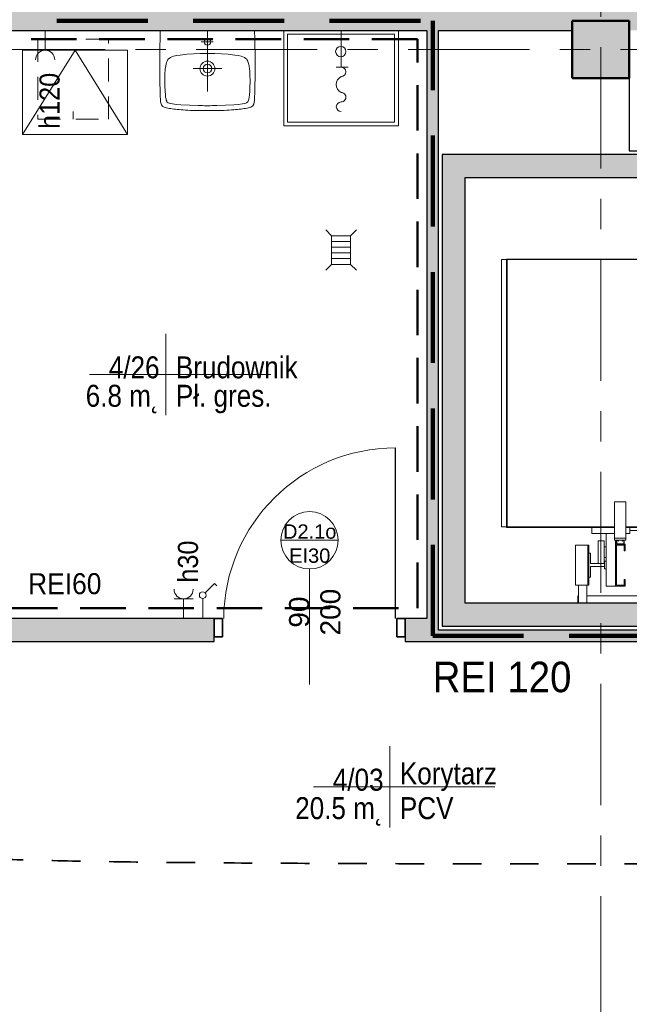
# Model space of a CAD drawing. Header units: centimetres. Extents: x 101 to 4622, y -1383 to 1498.
# Tile 22 of 68: x 2213 to 2532, y -487 to 28. Entities that reach past the tile are written whole.
import ezdxf

# ---------------------------------------------------------------- set-up
doc = ezdxf.new("R2010")
doc.units = ezdxf.units.CM
for name, pattern in [('Dash', [30, 15, -15]), ('Długa kreska', [71.4375, 47.625, -23.8125]), ('Hidden', [35.71875, 23.8125, -11.90625]), ('IMPORT-ACAD_ISO02W100', [7937.5, 6350, -1587.5]), ('IMPORT-ACAD_ISO10W100', [22.5, 15, -3.75, 0, -3.75]), ('Oś', [111.125, 63.5, -15.875, 15.875, -15.875]), ('Ponad', [19.844, 11.9065, -7.9375])]:
    doc.linetypes.add(name, pattern=pattern)
for name, color, linetype, lineweight in [('A-AREA-IDEN', 2, 'Continuous', 18), ('A-DETL', 90, 'Continuous', 9), ('A-DETL-GENF', 92, 'Continuous', 18), ('A-DETL-MEDM', 33, 'Continuous', 35), ('A-DETL-THIN', 151, 'Continuous', 9), ('A-DOOR', 31, 'Continuous', 25), ('A-DOOR-IDEN', 31, 'Continuous', 18), ('A-FLOR-OVHD', 1, 'Ponad', 18), ('A-WALL', 113, 'Continuous', 25), ('A-WALL-PATT', 111, 'Continuous', 25), ('E-ELE-QPM-IDEN', 2, 'Continuous', 18), ('E-ELEC-EQPM', 71, 'Continuous', 18), ('G-ANNO-TEXT', 231, 'Continuous', 18), ('P-SANR-FIXT', 6, 'Continuous', 18), ('S-COLS', 52, 'Continuous', 25), ('S-GRID', 1, 'Continuous', 18)]:
    doc.layers.add(name, color=color, linetype=linetype, lineweight=lineweight)
doc.styles.add('Arial_1', font='arial.ttf', dxfattribs={"height": 7.5})
doc.styles.add('Arial_13', font='arial.ttf', dxfattribs={"width": 0.9, "height": 10.5})
doc.styles.add('Arial_14', font='arial.ttf', dxfattribs={"width": 0.9, "height": 16})
doc.styles.add('Arial_4', font='arial.ttf', dxfattribs={"width": 0.85, "height": 11.5})
doc.styles.add('Arial_7', font='arial.ttf', dxfattribs={"height": 10.5})
doc.styles.add('Arial_8', font='arial.ttf', dxfattribs={"width": 0.9, "height": 11})

# ---------------------------------------------------------------- blocks, each defined once
blk = doc.blocks.new('M_Concrete-Square-Column - 300 x 300mm-1161001-4_piętro II PT - projektowany - PPOŻ B')
at = {"layer": 'S-COLS', "lineweight": 18}
blk.add_hatch(color=254, dxfattribs=at).paths.add_polyline_path([(15, 15), (-15, 15), (-15, -15), (15, -15)], flags=0)
at = {"layer": 'S-COLS', "lineweight": 50}
for p, q in [((15, 15), (-15, 15)), ((-15, 15), (-15, -15)), ((15, -15), (15, 15)), ((-15, -15), (15, -15))]:
    blk.add_line(p, q, dxfattribs=at)
blk = doc.blocks.new('DRZWI 1S - PPOŻ - Drzwi 90 - EI30 łazienkowe-1451272-4_piętro II PT - projektowany - PPOŻ B')
at = {"layer": 'A-DETL-GENF'}
for p, q in [((-50, 6), (-50, -3.5)), ((-45.7, 6), (-50, 6)), ((-45.7, -3.5), (-45.7, 6)), ((50, 6), (45.7, 6)), ((45.7, 6), (45.7, -3.5)), ((50, -3.5), (50, 6)), ((-50, -3.5), (-45.7, -3.5)), ((45.7, -3.5), (50, -3.5))]:
    blk.add_line(p, q, dxfattribs=at)
at = {"layer": 'A-DETL-MEDM'}
for p, q in [((-45.7, 6), (-50, 6)), ((-50, 6), (-50, -3.5)), ((-45.7, -3.5), (-45.7, 6)), ((45.7, -3.5), (45.7, 6)), ((45.7, 6), (50, 6)), ((50, 6), (50, -3.5)), ((-50, -3.5), (-45.7, -3.5)), ((50, -3.5), (45.7, -3.5))]:
    blk.add_line(p, q, dxfattribs=at)
at = {"layer": 'A-DOOR'}
blk.add_line((45, 6), (45, 95.39), dxfattribs=at)
at = {"layer": 'A-DOOR', "lineweight": 18}
blk.add_line((0, 28.5), (0, -28.5), dxfattribs=at)
blk.add_arc((45, 5.39), 90, 90, 179.6093, dxfattribs=at)
blk = doc.blocks.new('zlew - Type 1-1332169-4_piętro II PT - projektowany - PPOŻ B')
at = {"layer": 'P-SANR-FIXT'}
for p, q in [((-17.5, 6), (-17.5, 56)), ((-17.5, 56), (42.5, 56)), ((-15.5, 8), (-15.5, 54)), ((-15.5, 54), (40.5, 54)), ((40.5, 54), (40.5, 8)), ((42.5, 56), (42.5, 6)), ((40.5, 8), (-15.5, 8))]:
    blk.add_line(p, q, dxfattribs=at)
blk.add_circle((12.66, 17.08), 2.7, dxfattribs=at)
blk = doc.blocks.new('Umywalka koło Nova Pro - Pro 50-V1-4_piętro II PT - projektowany - PPOŻ B')
at = {"layer": 'P-SANR-FIXT'}
for p, q in [((-9.61, 46.32), (-8.94, 46.51)), ((-8.94, 46.51), (-9.61, 46.32)), ((-8.94, 46.51), (-8.25, 46.64)), ((-8.25, 46.64), (-8.94, 46.51)), ((-8.25, 46.64), (-7.5, 46.8)), ((-7.5, 46.8), (-8.25, 46.64)), ((-7.5, 46.8), (-6.73, 46.91)), ((-6.73, 46.91), (-7.5, 46.8)), ((-6.73, 46.91), (-5.93, 47.04)), ((-5.93, 47.04), (-6.73, 46.91)), ((-5.93, 47.04), (-5.1, 47.15)), ((-5.1, 47.15), (-5.93, 47.04)), ((-5.1, 47.15), (-4.2, 47.25)), ((-4.2, 47.25), (-5.1, 47.15)), ((-4.2, 47.25), (-3.27, 47.36)), ((-3.27, 47.36), (-4.2, 47.25)), ((-3.27, 47.36), (-2.28, 47.44)), ((-2.28, 47.44), (-3.27, 47.36)), ((-2.28, 47.44), (-1.24, 47.52)), ((-1.24, 47.52), (-2.28, 47.44)), ((-1.24, 47.52), (-0.15, 47.63)), ((-0.15, 47.63), (-1.24, 47.52)), ((-0.15, 47.63), (1.05, 47.71)), ((1.05, 47.71), (-0.15, 47.63)), ((1.05, 47.71), (2.3, 47.76)), ((2.3, 47.76), (1.05, 47.71)), ((2.3, 47.76), (3.66, 47.84)), ((3.66, 47.84), (2.3, 47.76)), ((3.66, 47.84), (5.12, 47.89)), ((5.12, 47.89), (3.66, 47.84)), ((5.12, 47.89), (6.72, 47.95)), ((6.72, 47.95), (5.12, 47.89)), ((6.72, 47.95), (8.45, 47.97)), ((8.45, 47.97), (6.72, 47.95)), ((8.45, 47.97), (10.4, 48)), ((10.4, 48), (8.45, 47.97)), ((10.4, 48), (14.63, 48)), ((14.63, 48), (10.4, 48)), ((14.63, 48), (16.55, 47.97)), ((16.55, 47.97), (14.63, 48)), ((16.55, 47.97), (18.31, 47.95)), ((18.31, 47.95), (16.55, 47.97)), ((18.31, 47.95), (19.88, 47.89)), ((19.88, 47.89), (18.31, 47.95)), ((19.88, 47.89), (21.34, 47.84)), ((21.34, 47.84), (19.88, 47.89)), ((21.34, 47.84), (22.7, 47.76)), ((22.7, 47.76), (21.34, 47.84)), ((22.7, 47.76), (23.98, 47.71)), ((23.98, 47.71), (22.7, 47.76)), ((23.98, 47.71), (25.15, 47.63)), ((25.15, 47.63), (23.98, 47.71)), ((25.15, 47.63), (26.24, 47.52)), ((26.24, 47.52), (25.15, 47.63)), ((26.24, 47.52), (27.31, 47.44)), ((27.31, 47.44), (26.24, 47.52)), ((27.31, 47.44), (28.29, 47.36)), ((28.29, 47.36), (27.31, 47.44)), ((28.29, 47.36), (29.23, 47.25)), ((29.23, 47.25), (28.29, 47.36)), ((29.23, 47.25), (30.1, 47.15)), ((30.1, 47.15), (29.23, 47.25)), ((30.1, 47.15), (30.93, 47.04)), ((30.93, 47.04), (30.1, 47.15)), ((30.93, 47.04), (31.76, 46.91)), ((31.76, 46.91), (30.93, 47.04)), ((31.76, 46.91), (32.5, 46.8)), ((32.5, 46.8), (31.76, 46.91)), ((32.5, 46.8), (33.25, 46.64)), ((33.25, 46.64), (32.5, 46.8)), ((33.25, 46.64), (33.97, 46.51)), ((33.97, 46.51), (33.25, 46.64)), ((33.97, 46.51), (34.63, 46.32)), ((34.63, 46.32), (33.97, 46.51)), ((-12.19, 40.94), (-12.16, 41.58)), ((-12.16, 41.58), (-12.14, 42.22)), ((-12.14, 42.22), (-12.08, 42.81)), ((-12.08, 42.81), (-12, 43.37)), ((-12, 43.37), (-11.92, 43.87)), ((-11.92, 43.87), (-11.82, 44.38)), ((-11.82, 44.38), (-11.71, 44.67)), ((-11.6, 44.96), (-11.79, 44.38)), ((-11.71, 44.67), (-11.6, 44.96)), ((-11.6, 44.96), (-11.26, 45.47)), ((-11.26, 45.47), (-11.6, 44.96)), ((-11.26, 45.47), (-10.8, 45.84)), ((-10.8, 45.84), (-11.26, 45.47)), ((-10.8, 45.84), (-10.24, 46.11)), ((-10.24, 46.11), (-10.8, 45.84)), ((-10.24, 46.11), (-9.61, 46.32)), ((-9.61, 46.32), (-10.24, 46.11)), ((-9.39, 40.94), (-9.21, 42.03)), ((-9.21, 42.03), (-9.05, 42.59)), ((-9.05, 42.59), (-8.86, 43.1)), ((-8.86, 43.1), (-8.7, 43.34)), ((-8.7, 43.34), (-8.51, 43.55)), ((-8.51, 43.55), (-8.03, 43.85)), ((-8.03, 43.85), (-7.53, 44.06)), ((-7.53, 44.06), (-6.97, 44.22)), ((-6.97, 44.22), (-5.88, 44.43)), ((-5.88, 44.43), (-3.64, 44.75)), ((-3.64, 44.75), (-1.4, 44.94)), ((-1.4, 44.94), (3.1, 45.18)), ((3.1, 45.18), (7.6, 45.31)), ((7.6, 45.31), (9.86, 45.39)), ((9.86, 45.39), (11.04, 45.42)), ((11.04, 45.42), (11.7, 45.42)), ((11.7, 45.42), (12.5, 45.44)), ((12.5, 45.44), (13.3, 45.42)), ((13.3, 45.42), (13.99, 45.42)), ((13.99, 45.42), (15.14, 45.39)), ((15.14, 45.39), (17.4, 45.31)), ((17.4, 45.31), (21.9, 45.18)), ((21.9, 45.18), (26.4, 44.94)), ((26.4, 44.94), (28.64, 44.75)), ((28.64, 44.75), (30.88, 44.43)), ((30.88, 44.43), (31.97, 44.22)), ((31.97, 44.22), (32.53, 44.06)), ((32.53, 44.06), (33.06, 43.85)), ((33.06, 43.85), (33.54, 43.55)), ((33.54, 43.55), (33.73, 43.34)), ((33.73, 43.34), (33.86, 43.1)), ((33.86, 43.1), (34.07, 42.59)), ((34.07, 42.59), (34.21, 42.03)), ((34.21, 42.03), (34.39, 40.94)), ((34.63, 46.32), (35.24, 46.11)), ((35.24, 46.11), (34.63, 46.32)), ((35.24, 46.11), (35.8, 45.84)), ((35.8, 45.84), (35.24, 46.11)), ((35.8, 45.84), (36.28, 45.47)), ((36.28, 45.47), (35.8, 45.84)), ((36.28, 45.47), (36.6, 44.96)), ((36.6, 44.96), (36.28, 45.47)), ((36.6, 44.96), (36.82, 44.38)), ((36.82, 44.38), (36.92, 43.87)), ((36.92, 43.87), (37.03, 43.37)), ((37.03, 43.37), (37.08, 42.81)), ((37.08, 42.81), (37.14, 42.22)), ((37.14, 42.22), (37.16, 41.58)), ((37.16, 41.58), (37.19, 40.94)), ((-12.35, 36.65), (-12.32, 37.43)), ((-12.35, 35.88), (-12.35, 36.65)), ((-12.32, 37.43), (-12.3, 38.17)), ((-12.3, 38.17), (-12.27, 38.89)), ((-12.27, 38.89), (-12.24, 39.61)), ((-12.24, 39.61), (-12.22, 40.28)), ((-12.22, 40.28), (-12.19, 40.94)), ((-9.79, 35.32), (-9.71, 37.56)), ((-9.71, 37.56), (-9.53, 39.82)), ((-9.53, 39.82), (-9.39, 40.94)), ((12.5, 6), (12.5, 38)), ((34.39, 40.94), (34.53, 39.82)), ((34.53, 39.82), (34.71, 37.56)), ((34.71, 37.56), (34.82, 35.32)), ((37.19, 40.94), (37.22, 40.28)), ((37.22, 40.28), (37.24, 39.61)), ((37.24, 39.61), (37.27, 38.89)), ((37.27, 38.89), (37.3, 38.17)), ((37.3, 38.17), (37.32, 37.43)), ((37.32, 37.43), (37.35, 36.65)), ((37.35, 36.65), (37.35, 35.88)), ((-12.46, 30.5), (-12.43, 31.46)), ((-12.43, 32.39), (-12.4, 33.3)), ((-12.43, 31.46), (-12.43, 32.39)), ((-12.4, 33.88), (-12.38, 35.06)), ((-12.4, 33.3), (-12.4, 33.88)), ((-12.38, 35.06), (-12.35, 35.88)), ((-9.84, 33.06), (-9.79, 35.32)), ((-9.76, 28.56), (-9.84, 33.06)), ((34.84, 33.06), (34.76, 28.56)), ((34.82, 35.32), (34.84, 33.06)), ((37.35, 35.88), (37.38, 35.06)), ((37.38, 35.06), (37.4, 33.88)), ((37.4, 33.88), (37.43, 33.3)), ((37.43, 33.3), (37.43, 32.39)), ((37.43, 32.39), (37.46, 31.46)), ((37.46, 31.46), (37.46, 30.5)), ((-12.51, 24.3), (-12.48, 26.13)), ((-12.48, 27.81), (-12.46, 29.49)), ((-12.48, 26.13), (-12.48, 27.81)), ((-12.46, 29.49), (-12.46, 30.5)), ((-9.74, 27.87), (-9.76, 28.56)), ((-9.71, 27.55), (-9.74, 27.87)), ((-9.69, 27.15), (-9.71, 27.55)), ((-9.61, 26.27), (-9.69, 27.15)), ((-9.37, 24.54), (-9.61, 26.27)), ((20.01, 26), (5.01, 26)), ((34.63, 26.27), (34.37, 24.54)), ((34.69, 27.15), (34.63, 26.27)), ((34.71, 27.55), (34.69, 27.15)), ((34.74, 27.87), (34.71, 27.55)), ((34.76, 28.56), (34.74, 27.87)), ((37.46, 30.5), (37.48, 29.49)), ((37.48, 29.49), (37.48, 27.81)), ((37.48, 27.81), (37.51, 26.13)), ((37.51, 26.13), (37.51, 22.27)), ((-12.48, 22.27), (-12.51, 24.3)), ((-12.48, 19.98), (-12.48, 22.27)), ((-8.91, 22.86), (-9.37, 24.54)), ((-8.62, 22.03), (-8.91, 22.86)), ((-8.19, 21.26), (-8.62, 22.03)), ((-7.93, 20.91), (-8.19, 21.26)), ((-7.61, 20.62), (-7.93, 20.91)), ((32.93, 20.91), (32.61, 20.62)), ((33.19, 21.26), (32.93, 20.91)), ((33.62, 22.03), (33.19, 21.26)), ((33.91, 22.86), (33.62, 22.03)), ((34.37, 24.54), (33.91, 22.86)), ((37.51, 22.27), (37.48, 19.98)), ((-12.45, 17.35), (-12.48, 19.98)), ((-12.4, 14.28), (-12.45, 17.35)), ((-6.89, 20.14), (-7.61, 20.62)), ((-6.09, 19.8), (-6.89, 20.14)), ((-5.24, 19.53), (-6.09, 19.8)), ((-3.53, 19.16), (-5.24, 19.53)), ((-1.83, 18.89), (-3.53, 19.16)), ((1.66, 18.49), (-1.83, 18.89)), ((5.15, 18.2), (1.66, 18.49)), ((8.64, 18.06), (5.15, 18.2)), ((10.37, 18.01), (8.64, 18.06)), ((14.63, 18.01), (10.37, 18.01)), ((16.36, 18.06), (14.63, 18.01)), ((19.88, 18.2), (16.36, 18.06)), ((23.34, 18.49), (19.88, 18.2)), ((26.83, 18.89), (23.34, 18.49)), ((28.56, 19.16), (26.83, 18.89)), ((30.26, 19.53), (28.56, 19.16)), ((31.09, 19.8), (30.26, 19.53)), ((31.89, 20.14), (31.09, 19.8)), ((32.61, 20.62), (31.89, 20.14)), ((37.45, 17.35), (37.4, 14.28)), ((37.48, 19.98), (37.45, 17.35)), ((-12.32, 10.58), (-12.4, 14.28)), ((-12.19, 6), (-12.32, 10.58)), ((15.72, 12.02), (9.46, 12.02)), ((37.32, 10.58), (37.19, 6)), ((37.4, 14.28), (37.32, 10.58))]:
    blk.add_line(p, q, dxfattribs=at)
for centre, radius in [((12.51, 26), 3.92), ((12.51, 26), 2.28), ((12.5, 12.02), 1.72)]:
    blk.add_circle(centre, radius, dxfattribs=at)
blk = doc.blocks.new('Przełącznik jednobiegunowy - Type 1-1452004-4_piętro II PT - projektowany - PPOŻ B')
at = {"layer": 'E-ELEC-EQPM'}
for p, q in [((13.74, 19.48), (18.68, 24.43)), ((18.68, 24.43), (19.99, 23.12)), ((12.5, 16.5), (12.5, 6))]:
    blk.add_line(p, q, dxfattribs=at)
blk.add_circle((12.5, 18.25), 1.75, dxfattribs=at)
blk = doc.blocks.new('gniazdo elektryczne pojedyncze - 120-1470895-4_piętro II PT - projektowany - PPOŻ B')
at = {"layer": 'E-ELEC-EQPM'}
for p, q in [((17.5, 16.33), (7.5, 16.33)), ((12.5, 16.33), (12.5, 6))]:
    blk.add_line(p, q, dxfattribs=at)
blk.add_arc((12.5, 21.33), 5, 180, 0, dxfattribs=at)
blk = doc.blocks.new('gniazdo elektryczne pojedyncze - 30-1470339-4_piętro II PT - projektowany - PPOŻ B')
at = {"layer": 'E-ELEC-EQPM'}
for p, q in [((17.5, 16.33), (7.5, 16.33)), ((12.5, 16.33), (12.5, 6))]:
    blk.add_line(p, q, dxfattribs=at)
blk.add_arc((12.5, 21.33), 5, 180, 0, dxfattribs=at)
blk = doc.blocks.new('zawór czerpalny ze złączką - zawór czerpalny ze złączką-828519-4_piętro II PT - projektowany - PPOŻ B')
at = {"layer": 'P-SANR-FIXT'}
for p, q in [((-19.18, 2.5), (-19.18, -3.71)), ((0, 0), (-19.18, 0))]:
    blk.add_line(p, q, dxfattribs=at)
for centre, radius, start, end in [((-39.97, 0), 2.5, 360, 180), ((-34.97, 0), 2.5, 180, 0), ((-28.33, -2.18), 4.68, 27.7893, 152.2107), ((-21.68, 0), 2.5, 180, 360)]:
    blk.add_arc(centre, radius, start, end, dxfattribs=at)
blk = doc.blocks.new('kratka ściekowa - kratka ściekowa-822328-4_piętro II PT - projektowany - PPOŻ B')
at = {"layer": 'P-SANR-FIXT'}
for p, q in [((-10.5, 8), (-7.5, 5)), ((10.5, 8), (7.5, 5)), ((-7.5, 5), (-7.5, -5)), ((7.5, 5), (-7.5, 5)), ((-4.5, 5), (-4.5, -5)), ((-1.5, 5), (-1.5, -5)), ((1.5, 5), (1.5, -5)), ((4.5, 5), (4.5, -5)), ((7.5, -5), (7.5, 5)), ((-10.5, -8), (-7.5, -5)), ((-7.5, -5), (7.5, -5)), ((7.5, -5), (10.5, -8))]:
    blk.add_line(p, q, dxfattribs=at)
blk = doc.blocks.new('Winda lift 140x240 - Winda lift 140x240-1366613-4_piętro II PT - projektowany - PPOŻ B')
at = {"layer": 'A-DETL-GENF'}
for p, q in [((-70.3, 120.3), (-70.3, 63.75)), ((70.3, 120.3), (-70.3, 120.3)), ((-70, 123), (-70, 120.3)), ((70, 123), (-70, 123)), ((-70, 120), (70, 120)), ((-70, 63.75), (-70, 120)), ((70, 120.3), (70, 123)), ((70, 120), (70, -120)), ((70.3, -120.3), (70.3, 120.3)), ((-110, 83), (-110, 82.7)), ((-106, 83), (-110, 83)), ((-110, 82.7), (-110, 78.2)), ((-110, 82.7), (-100.5, 82.7)), ((-106, 82.7), (-106, 83)), ((-100.5, 84.2), (-100.5, 77.7)), ((-79.5, 84.2), (-100.5, 84.2)), ((-79.5, 77.7), (-79.5, 84.2)), ((-110, 78.2), (-100.5, 78.2)), ((-110, 78.2), (-110, -90.2)), ((-106, 6), (-106, 78.2)), ((-100.5, 77.7), (-79.5, 77.7)), ((-100.5, 77.7), (-79.5, 77.7)), ((-100.5, 77.2), (-100.5, 77.7)), ((-79.5, 77.7), (-79.5, 77.2)), ((-79.5, 77.2), (-100.5, 77.2)), ((-83.75, 77.2), (-96.25, 77.2)), ((-96.25, 77.2), (-96.25, 76.3)), ((-96.25, 76.3), (-90.8, 76.3)), ((-90.8, 76.3), (-90.8, 69)), ((-89.2, 76.3), (-83.75, 76.3)), ((-89.2, 69), (-89.2, 76.3)), ((-89.2, 72.25), (-89.2, 69.25)), ((-88.74, 72.25), (-89.2, 72.25)), ((-87.44, 72.25), (-88.74, 72.25)), ((-85.5, 72.25), (-87.44, 72.25)), ((-83.2, 72.25), (-85.5, 72.25)), ((-83.75, 76.3), (-83.75, 77.2)), ((-80.9, 72.25), (-83.2, 72.25)), ((-78.96, 72.25), (-80.9, 72.25)), ((-77.66, 72.25), (-78.96, 72.25)), ((-77.2, 72.25), (-77.66, 72.25)), ((-77.2, 69.25), (-77.2, 72.25)), ((-73.5, 75.7), (-73.5, 63.75)), ((-70.3, 75.7), (-73.5, 75.7)), ((-101.05, 68.2), (-101.05, 63.2)), ((-73.5, 68.2), (-101.05, 68.2)), ((-92, 69), (-92, 68.2)), ((-88, 69), (-92, 69)), ((-90.8, 69), (-89.2, 69)), ((-89.2, 69.25), (-88.74, 69.25)), ((-88.74, 69.25), (-87.44, 69.25)), ((-88, 68.2), (-88, 69)), ((-87.44, 69.25), (-85.5, 69.25)), ((-85.95, 69.25), (-85.95, 68.2)), ((-85.74, 69.25), (-85.95, 69.25)), ((-85.14, 69.25), (-85.74, 69.25)), ((-85.5, 69.25), (-83.2, 69.25)), ((-84.25, 69.25), (-85.14, 69.25)), ((-83.2, 69.25), (-84.25, 69.25)), ((-83.2, 69.25), (-80.9, 69.25)), ((-82.15, 69.25), (-83.2, 69.25)), ((-81.26, 69.25), (-82.15, 69.25)), ((-80.66, 69.25), (-81.26, 69.25)), ((-80.9, 69.25), (-78.96, 69.25)), ((-80.45, 69.25), (-80.66, 69.25)), ((-80.45, 68.2), (-80.45, 69.25)), ((-78.96, 69.25), (-77.66, 69.25)), ((-77.66, 69.25), (-77.2, 69.25)), ((-101.05, 63.2), (-76.9, 63.2)), ((-101, 63.2), (-101, 58.2)), ((-79.1, 63.2), (-101, 63.2)), ((-100.5, 62.7), (-79.6, 62.7)), ((-100.5, 58.2), (-100.5, 62.7)), ((-79.6, 62.7), (-79.6, 58.2)), ((-79.1, 63.2), (-79.1, 62.7)), ((-76.9, 63.2), (-79.1, 63.2)), ((-79.1, 58.2), (-79.1, 63.2)), ((-79.1, 62.7), (-79.1, 58.7)), ((-76.9, 62.7), (-79.1, 62.7)), ((-78.9, 62.5), (-77.1, 62.5)), ((-78.9, 58.9), (-78.9, 62.5)), ((-77.1, 62.5), (-77.5, 61.6)), ((-76.9, 63.75), (-76.9, 57.75)), ((-75.9, 63.75), (-76.9, 63.75)), ((-76.9, 61.6), (-76.9, 62.7)), ((-75.9, 63.75), (-56.9, 63.75)), ((-75.9, 57.75), (-75.9, 63.75)), ((-75.9, 57.75), (-75.9, 63.75)), ((-56.9, 63.75), (-56.9, 57.75)), ((-101, 58.2), (-100.5, 58.2)), ((-100.5, 58.7), (-100.5, 58.2)), ((-97.5, 58.7), (-100.5, 58.7)), ((-100.5, 58.2), (-97.5, 58.2)), ((-97.5, 58.2), (-97.5, 58.7)), ((-82.6, 58.7), (-82.6, 58.2)), ((-79.6, 58.7), (-82.6, 58.7)), ((-82.6, 58.2), (-79.6, 58.2)), ((-79.6, 58.2), (-79.6, 58.7)), ((-79.6, 58.2), (-79.1, 58.2)), ((-79.1, 58.7), (-76.9, 58.7)), ((-77.1, 58.9), (-78.9, 58.9)), ((-77.5, 61.6), (-76.9, 61.6)), ((-77.5, 59.8), (-77.1, 58.9)), ((-76.9, 59.8), (-77.5, 59.8)), ((-76.9, 58.7), (-76.9, 59.8)), ((-76.9, 57.75), (-75.9, 57.75)), ((-56.9, 57.75), (-75.9, 57.75)), ((-73.5, 57.75), (-73.5, 55.7)), ((-70.3, 57.75), (-70.3, -69.75)), ((-70, -69.75), (-70, 57.75)), ((-73.5, 55.7), (-70.3, 55.7)), ((-71.9, 55.7), (-71.9, -67.7)), ((-109.5, 6), (-100, 6)), ((-109.5, -18), (-109.5, 6)), ((-100, 6), (-100, -18)), ((-99.5, 6), (-100, 6)), ((-100, 6), (-100, -18)), ((-99.5, -18), (-99.5, 6)), ((-84.5, 1.75), (-99.5, 1.75)), ((-99.5, 1.75), (-99.5, 1.25)), ((-99.5, 1.25), (-84.5, 1.25)), ((-84.5, 2), (-84.5, -14)), ((-84, 2), (-84.5, 2)), ((-84.5, 1.25), (-84.5, 1.75)), ((-84, -14), (-84, 2)), ((-76.55, 5), (-76.55, -17)), ((-71.9, 5), (-76.55, 5)), ((-72.9, 1.5), (-72.9, -13.5)), ((-72.35, 1.5), (-72.9, 1.5)), ((-72.35, 1.5), (-71.9, 1.5)), ((-72.35, -13.5), (-72.35, 1.5)), ((-72.35, -13.5), (-72.35, 1.5)), ((-84.5, -13.25), (-99.5, -13.25)), ((-99.5, -13.25), (-99.5, -13.75)), ((-99.5, -13.75), (-84.5, -13.75)), ((-84.5, -13.75), (-84.5, -13.25)), ((-84.5, -14), (-84, -14)), ((-72.9, -13.5), (-72.35, -13.5)), ((-71.9, -13.5), (-72.35, -13.5)), ((-100, -18), (-109.5, -18)), ((-106, -90.2), (-106, -18)), ((-100, -18), (-99.5, -18)), ((-76.55, -17), (-71.9, -17)), ((-101, -70.2), (-101, -75.2)), ((-100.5, -70.2), (-101, -70.2)), ((-100.5, -70.2), (-100.5, -70.7)), ((-97.5, -70.2), (-100.5, -70.2)), ((-100.5, -74.7), (-100.5, -70.2)), ((-100.5, -70.7), (-97.5, -70.7)), ((-97.5, -70.7), (-97.5, -70.2)), ((-82.6, -70.2), (-82.6, -70.7)), ((-79.6, -70.2), (-82.6, -70.2)), ((-82.6, -70.7), (-79.6, -70.7)), ((-79.6, -70.7), (-79.6, -70.2)), ((-79.6, -70.2), (-79.6, -74.7)), ((-79.1, -70.2), (-79.6, -70.2)), ((-79.1, -75.2), (-79.1, -70.2)), ((-79.1, -70.7), (-79.1, -74.7)), ((-76.9, -70.7), (-79.1, -70.7)), ((-78.9, -70.9), (-77.1, -70.9)), ((-78.9, -74.5), (-78.9, -70.9)), ((-77.1, -70.9), (-77.5, -71.8)), ((-77.5, -71.8), (-76.9, -71.8)), ((-76.9, -69.75), (-76.9, -75.75)), ((-75.9, -69.75), (-76.9, -69.75)), ((-76.9, -71.8), (-76.9, -70.7)), ((-75.9, -69.75), (-56.9, -69.75)), ((-75.9, -75.75), (-75.9, -69.75)), ((-75.9, -75.75), (-75.9, -69.75)), ((-73.5, -67.7), (-73.5, -69.75)), ((-70.3, -67.7), (-73.5, -67.7)), ((-56.9, -69.75), (-56.9, -75.75)), ((-101.05, -75.2), (-101.05, -80.2)), ((-76.9, -75.2), (-101.05, -75.2)), ((-101, -75.2), (-79.1, -75.2)), ((-79.6, -74.7), (-100.5, -74.7)), ((-79.1, -74.7), (-79.1, -75.2)), ((-79.1, -74.7), (-76.9, -74.7)), ((-79.1, -75.2), (-76.9, -75.2)), ((-77.1, -74.5), (-78.9, -74.5)), ((-77.5, -73.6), (-77.1, -74.5)), ((-76.9, -73.6), (-77.5, -73.6)), ((-76.9, -74.7), (-76.9, -73.6)), ((-76.9, -75.75), (-75.9, -75.75)), ((-56.9, -75.75), (-75.9, -75.75)), ((-73.5, -75.75), (-73.5, -87.7)), ((-70.3, -75.75), (-70.3, -120.3)), ((-70, -120), (-70, -75.75)), ((-101.05, -80.2), (-73.5, -80.2)), ((-92, -80.2), (-92, -81)), ((-92, -81), (-88, -81)), ((-90.8, -81), (-90.8, -88.3)), ((-89.2, -81), (-90.8, -81)), ((-89.2, -88.3), (-89.2, -81)), ((-89.2, -81.25), (-89.2, -84.25)), ((-88.74, -81.25), (-89.2, -81.25)), ((-87.44, -81.25), (-88.74, -81.25)), ((-88, -81), (-88, -80.2)), ((-85.5, -81.25), (-87.44, -81.25)), ((-85.95, -80.2), (-85.95, -81.25)), ((-85.95, -81.25), (-85.74, -81.25)), ((-85.74, -81.25), (-85.14, -81.25)), ((-83.2, -81.25), (-85.5, -81.25)), ((-85.14, -81.25), (-84.25, -81.25)), ((-84.25, -81.25), (-83.2, -81.25)), ((-80.9, -81.25), (-83.2, -81.25)), ((-83.2, -81.25), (-82.15, -81.25)), ((-82.15, -81.25), (-81.26, -81.25)), ((-81.26, -81.25), (-80.66, -81.25)), ((-78.96, -81.25), (-80.9, -81.25)), ((-80.66, -81.25), (-80.45, -81.25)), ((-80.45, -81.25), (-80.45, -80.2)), ((-77.66, -81.25), (-78.96, -81.25)), ((-77.2, -81.25), (-77.66, -81.25)), ((-77.2, -84.25), (-77.2, -81.25)), ((-89.2, -84.25), (-88.74, -84.25)), ((-88.74, -84.25), (-87.44, -84.25)), ((-87.44, -84.25), (-85.5, -84.25)), ((-85.5, -84.25), (-83.2, -84.25)), ((-83.2, -84.25), (-80.9, -84.25)), ((-80.9, -84.25), (-78.96, -84.25)), ((-78.96, -84.25), (-77.66, -84.25)), ((-77.66, -84.25), (-77.2, -84.25)), ((-100.5, -90.2), (-110, -90.2)), ((-110, -90.2), (-110, -94.7)), ((-100.5, -89.7), (-100.5, -89.2)), ((-100.5, -89.2), (-79.5, -89.2)), ((-79.5, -89.7), (-100.5, -89.7)), ((-100.5, -89.7), (-100.5, -96.2)), ((-79.5, -89.7), (-100.5, -89.7)), ((-96.25, -88.3), (-96.25, -89.2)), ((-90.8, -88.3), (-96.25, -88.3)), ((-96.25, -89.2), (-83.75, -89.2)), ((-83.75, -88.3), (-89.2, -88.3)), ((-83.75, -89.2), (-83.75, -88.3)), ((-79.5, -89.2), (-79.5, -89.7)), ((-79.5, -96.2), (-79.5, -89.7)), ((-73.5, -87.7), (-70.3, -87.7)), ((-110, -94.7), (-100.5, -94.7)), ((-110, -94.7), (-110, -95)), ((-110, -95), (-106, -95)), ((-106, -95), (-106, -94.7)), ((-100.5, -96.2), (-79.5, -96.2)), ((69.5, -117.07), (69.47, -117.07)), ((69.47, -117.07), (69.47, -119.92)), ((69.5, -115.75), (69.5, -120)), ((70, -115.75), (69.5, -115.75)), ((69.5, -119.92), (69.5, -117.07)), ((70, -120), (70, -115.75)), ((73.75, -115.75), (70.3, -115.75)), ((73.75, -121.25), (73.75, -115.75)), ((-70.3, -120.3), (-70, -120.3)), ((-70, -120), (-70, -120.3)), ((-45, -120), (-70, -120)), ((-70, -120.3), (-70, -120)), ((-70, -120.3), (-70, -126)), ((-70, -120.3), (-45.3, -120.3)), ((-45.3, -120.3), (-45.3, -126)), ((-45, -126.3), (-45, -120)), ((65, -120), (65, -134.8)), ((70, -120), (65, -120)), ((65.3, -120.3), (70.3, -120.3)), ((65.3, -134.5), (65.3, -120.3)), ((69.47, -119.92), (69.5, -119.92)), ((69.5, -120.3), (69.5, -121.25)), ((69.5, -121.25), (70, -121.25)), ((70, -120.3), (70, -121.25)), ((70, -121.25), (70, -120.3)), ((70, -121.25), (73.75, -121.25)), ((70, -126), (70, -121.25)), ((-100, -126), (-100, -135)), ((-47.15, -126), (-100, -126)), ((-70, -126), (-45.3, -126)), ((-47.15, -126), (-47.15, -126.3)), ((-45.3, -126), (-47.15, -126)), ((-47.15, -126.3), (-45, -126.3)), ((-46.5, -126.5), (-46.5, -130.2)), ((9.75, -126.5), (-46.5, -126.5)), ((-46.5, -127.42), (9.75, -127.42)), ((-46.5, -128.35), (9.75, -128.35)), ((-45, -126.15), (65, -126.15)), ((9.75, -130.2), (9.75, -126.5)), ((65, -135), (65, -126.15)), ((65.3, -126), (70, -126)), ((-46.5, -129.27), (9.75, -129.27)), ((-46.5, -130.2), (9.75, -130.2)), ((8.25, -130.7), (8.25, -134.4)), ((64.5, -130.7), (8.25, -130.7)), ((8.25, -131.62), (64.5, -131.62)), ((8.25, -132.55), (64.5, -132.55)), ((8.25, -133.47), (64.5, -133.47)), ((64.5, -134.4), (64.5, -130.7)), ((-104, -138), (-104, -147)), ((65, -138), (-104, -138)), ((-100, -135), (65, -135)), ((8.25, -134.4), (64.5, -134.4)), ((8.25, -138.6), (8.25, -142.3)), ((64.5, -138.6), (8.25, -138.6)), ((64.5, -142.3), (64.5, -138.6)), ((65, -134.8), (67.15, -134.8)), ((65, -138), (65, -153)), ((67, -138), (65, -138)), ((65, -147), (65, -138)), ((67.15, -134.5), (65.3, -134.5)), ((65.3, -138.3), (67, -138.3)), ((65.3, -152.7), (65.3, -138.3)), ((67, -138.3), (67, -138)), ((67.15, -134.8), (67.15, -134.5)), ((-46.5, -142.8), (-46.5, -146.5)), ((9.75, -142.8), (-46.5, -142.8)), ((-46.5, -143.72), (9.75, -143.72)), ((8.25, -139.52), (64.5, -139.52)), ((8.25, -140.45), (64.5, -140.45)), ((8.25, -141.37), (64.5, -141.37)), ((8.25, -142.3), (64.5, -142.3)), ((9.75, -146.5), (9.75, -142.8)), ((-104, -147), (65, -147)), ((-60, -148), (-60, -168)), ((-57, -148), (-60, -148)), ((-57, -147), (-57, -153)), ((-55, -147), (-57, -147)), ((-56.7, -147.3), (-55, -147.3)), ((-56.7, -152.7), (-56.7, -147.3)), ((-45.3, -148), (-56.7, -148)), ((-55, -147.3), (-55, -147)), ((-47, -147), (-47, -147.3)), ((-45, -147), (-47, -147)), ((-47, -147.3), (-45.3, -147.3)), ((-46.5, -144.65), (9.75, -144.65)), ((-46.5, -145.57), (9.75, -145.57)), ((-46.5, -146.5), (9.75, -146.5)), ((-45.3, -147.3), (-45.3, -152.7)), ((-45, -153), (-45, -147)), ((65, -148), (-45, -148)), ((76.7, -148), (65.3, -148)), ((75, -147), (75, -147.3)), ((77, -147), (75, -147)), ((75, -147.3), (76.7, -147.3)), ((76.7, -147.3), (76.7, -152.7)), ((77, -153), (77, -147)), ((80, -148), (77, -148)), ((80, -168), (80, -148)), ((-57, -153), (-45, -153)), ((-45.3, -152.7), (-56.7, -152.7)), ((65, -153), (77, -153)), ((76.7, -152.7), (65.3, -152.7))]:
    blk.add_line(p, q, dxfattribs=at)
at = {"layer": 'A-DETL-GENF', "linetype": 'IMPORT-ACAD_ISO10W100'}
blk.add_line((10, -120), (10, -156), dxfattribs=at)
at = {"layer": 'A-DETL-GENF', "linetype": 'IMPORT-ACAD_ISO02W100'}
for p, q in [((-99.5, -126.5), (-99.5, -130.2)), ((-89.5, -126.5), (-99.5, -126.5)), ((-99.4, -126.6), (-89.5, -126.6)), ((-99.4, -130.1), (-99.4, -126.6)), ((-89.5, -126.6), (-89.5, -126.5)), ((-99.5, -130.2), (-89.5, -130.2)), ((-99.5, -130.7), (-99.5, -134.4)), ((-89.5, -130.7), (-99.5, -130.7)), ((-89.5, -130.1), (-99.4, -130.1)), ((-99.4, -130.8), (-89.5, -130.8)), ((-99.4, -134.3), (-99.4, -130.8)), ((-89.5, -130.2), (-89.5, -130.1)), ((-89.5, -130.8), (-89.5, -130.7)), ((-104, -138.6), (-104, -142.3)), ((-94, -138.6), (-104, -138.6)), ((-103.9, -138.7), (-94, -138.7)), ((-103.9, -142.2), (-103.9, -138.7)), ((-99.5, -134.4), (-89.5, -134.4)), ((-89.5, -134.3), (-99.4, -134.3)), ((-94, -138.7), (-94, -138.6)), ((-89.5, -134.4), (-89.5, -134.3)), ((-104, -142.3), (-94, -142.3)), ((-104, -142.8), (-104, -146.5)), ((-94, -142.8), (-104, -142.8)), ((-94, -142.2), (-103.9, -142.2)), ((-103.9, -142.9), (-94, -142.9)), ((-103.9, -146.4), (-103.9, -142.9)), ((-94, -142.3), (-94, -142.2)), ((-94, -142.9), (-94, -142.8)), ((-104, -146.5), (-94, -146.5)), ((-94, -146.4), (-103.9, -146.4)), ((-94, -146.5), (-94, -146.4))]:
    blk.add_line(p, q, dxfattribs=at)
blk = doc.blocks.new('METKA_POMIESZCZENIA1 - Rozbudowana - bez ramki-1409110-4_piętro II PT - projektowany - PPOŻ B')
at = {"layer": 'A-AREA-IDEN'}
for p, q in [((0, 0.425), (0, 0)), ((-0.8, 0), (1.1, 0)), ((0, 0), (0, -0.425))]:
    blk.add_line(p, q, dxfattribs=at)
blk = doc.blocks.new('etykieta drzwi wymiar i kategoria - etykieta drzwi 1S góra - krótka-1350610-4_piętro II PT - projektowany - PPOŻ B')
at = {"layer": 'A-DOOR-IDEN'}
for p, q in [((-0.3, 1.198), (0.3, 1.198)), ((0, 0), (0, 0.898))]:
    blk.add_line(p, q, dxfattribs=at)
blk.add_circle((0, 1.198), 0.3, dxfattribs=at)

msp = doc.modelspace()

# ---------------------------------------------------------------- hatches: boundary and pattern name
at = {"layer": 'A-WALL-PATT'}
h = msp.add_hatch(color=9, dxfattribs=at)
h.paths.add_polyline_path([(2532.04, 22.62), (2538.04, 22.62), (2538.04, 34.62), (2204.04, 34.62), (2204.04, 22.62), (2502.04, 22.62), (2502.04, 27.62), (2532.04, 27.62)], flags=0)
h.paths.add_polyline_path([(1761.04, 22.62), (2017.04, 22.62), (2017.04, 27.62), (2057.04, 27.62), (2057.04, 22.62), (2104.04, 22.62), (2104.04, 34.62), (1761.04, 34.62)], flags=0)
for points in [[(2426.04, -297.38), (2432.04, -297.38), (2432.04, 22.62), (2426.04, 22.62), (2426.04, -285.38)], [(2434.04, -277.38), (2446.04, -277.38), (2446.04, -42.38), (2434.04, -42.38), (2434.04, -205.02)], [(2735.04, -54.38), (2760.04, -54.38), (2760.04, -42.38), (2446.04, -42.38), (2446.04, -54.38), (2482.81, -54.38)], [(2434.04, -289.38), (2760.04, -289.38), (2760.04, -277.38), (2434.04, -277.38)], [(2768.04, -297.38), (2768.04, -291.38), (2432.04, -291.38), (2432.04, -297.38), (2642.08, -297.38)]]:
    msp.add_hatch(color=9, dxfattribs=at).paths.add_polyline_path(points, flags=0)
h = msp.add_hatch(color=9, dxfattribs=at)
h.paths.add_polyline_path([(1761.04, -297.38), (2038.04, -297.38), (2038.04, -285.38), (1761.04, -285.38)], flags=0)
h.paths.add_polyline_path([(2426.04, -297.38), (2426.04, -285.38), (2414.54, -285.38), (2414.54, -297.38)], flags=0)
h.paths.add_polyline_path([(2314.54, -297.38), (2314.54, -285.38), (2204.04, -285.38), (2204.04, -297.38)], flags=0)

# ---------------------------------------------------------------- linework, layer by layer
at = {"layer": 'A-DETL', "linetype": 'Długa kreska', "lineweight": 100}
for p, q in [((1732.04, 27.62), (2429.04, 27.62)), ((2429.04, -294.38), (2429.04, 27.62)), ((2429.04, -294.38), (2634.54, -294.38))]:
    msp.add_line(p, q, dxfattribs=at)
at = {"layer": 'A-DETL', "linetype": 'Hidden', "lineweight": 50}
for p, q in [((2421.04, 18.11), (2208.72, 18.11)), ((2421.04, -279.88), (2421.04, 18.11)), ((2208.72, -279.88), (2421.04, -279.88))]:
    msp.add_line(p, q, dxfattribs=at)
at = {"layer": 'A-DETL', "linetype": 'Dash', "lineweight": 35}
msp.add_open_spline([(2634.54, -413.88), (2110.71, -413.88), (2088.04, -413.88), (2088.04, -364.5), (2088.04, -291.38)], degree=3, knots=[0, 0, 0, 0, 6.516551, 8.104138, 8.104138, 8.104138, 8.104138], dxfattribs=at)
at = {"layer": 'A-DETL-THIN', "lineweight": 18}
for p, q in [((2214.22, 12.36), (2214.22, -31.89)), ((2269.22, 12.36), (2214.22, 12.36)), ((2241.72, 12.36), (2214.22, -31.89)), ((2241.72, 12.36), (2269.22, -31.89)), ((2269.22, -31.89), (2269.22, 12.36)), ((2240.72, -23.89), (2240.72, -19.89)), ((2214.22, -31.89), (2269.22, -31.89))]:
    msp.add_line(p, q, dxfattribs=at)
at = {"layer": 'A-FLOR-OVHD'}
for p, q in [((2222.22, 18.11), (2222.22, -23.89)), ((2259.22, 18.11), (2222.22, 18.11)), ((2259.22, -23.89), (2259.22, 18.11)), ((2222.22, -23.89), (2259.22, -23.89))]:
    msp.add_line(p, q, dxfattribs=at)
at = {"layer": 'A-WALL'}
for p, q in [((2204.04, 22.62), (2426.04, 22.62)), ((2426.04, 22.62), (2426.04, -285.38)), ((2432.04, 22.62), (2502.04, 22.62)), ((2432.04, -291.38), (2432.04, 22.62)), ((2532.04, -2.38), (2532.04, -40.38)), ((2532.04, -40.38), (2762.04, -40.38)), ((2434.04, -42.38), (2434.04, -289.38)), ((2760.04, -42.38), (2434.04, -42.38)), ((2446.04, -277.38), (2446.04, -54.38)), ((2446.04, -54.38), (2735.04, -54.38)), ((2735.04, -277.38), (2446.04, -277.38)), ((2314.54, -285.38), (2204.04, -285.38)), ((2426.04, -285.38), (2414.54, -285.38)), ((2762.04, -291.38), (2432.04, -291.38)), ((2434.04, -289.38), (2760.04, -289.38)), ((2204.04, -297.38), (2314.54, -297.38)), ((2314.54, -297.38), (2314.54, -294.88)), ((2414.54, -294.88), (2414.54, -297.38)), ((2414.54, -297.38), (2768.04, -297.38))]:
    msp.add_line(p, q, dxfattribs=at)
at = {"layer": 'S-GRID', "linetype": 'Oś'}
for p, q in [((2517.04, -1383.2), (2517.04, 1438.12)), ((4591.09, 12.62), (1467.04, 12.62))]:
    msp.add_line(p, q, dxfattribs=at)

# ---------------------------------------------------------------- block references
at = {"layer": 'A-AREA-IDEN', "xscale": 49.99999999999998, "yscale": 49.99999999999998, "zscale": 49.99999999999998}
for p in [(2289.29, -157.52), (2406.63, -373.47)]:
    msp.add_blockref('METKA_POMIESZCZENIA1 - Rozbudowana - bez ramki-1409110-4_piętro II PT - projektowany - PPOŻ B', p, dxfattribs=at)
at = {"layer": 'A-DETL-GENF', "rotation": 90}
msp.add_blockref('Winda lift 140x240 - Winda lift 140x240-1366613-4_piętro II PT - projektowany - PPOŻ B', (2588.04, -167.38), dxfattribs=at)
at = {"layer": 'A-DOOR'}
msp.add_blockref('DRZWI 1S - PPOŻ - Drzwi 90 - EI30 łazienkowe-1451272-4_piętro II PT - projektowany - PPOŻ B', (2364.54, -291.38), dxfattribs=at)
at = {"layer": 'A-DOOR-IDEN', "xscale": 49.99999999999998, "yscale": 49.99999999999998, "zscale": 49.99999999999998}
msp.add_blockref('etykieta drzwi wymiar i kategoria - etykieta drzwi 1S góra - krótka-1350610-4_piętro II PT - projektowany - PPOŻ B', (2364.54, -304.28), dxfattribs=at)
at = {"layer": 'E-ELEC-EQPM', "rotation": 180}
msp.add_blockref('gniazdo elektryczne pojedyncze - 120-1470895-4_piętro II PT - projektowany - PPOŻ B', (2238.54, 28.62), dxfattribs=at)
at = {"layer": 'E-ELEC-EQPM'}
for name, p in [('Przełącznik jednobiegunowy - Type 1-1452004-4_piętro II PT - projektowany - PPOŻ B', (2296.04, -291.38)), ('gniazdo elektryczne pojedyncze - 30-1470339-4_piętro II PT - projektowany - PPOŻ B', (2286.04, -291.38))]:
    msp.add_blockref(name, p, dxfattribs=at)
at = {"layer": 'P-SANR-FIXT'}
for name, p, rotation in [('Umywalka koło Nova Pro - Pro 50-V1-4_piętro II PT - projektowany - PPOŻ B', (2323.54, 28.62), 180), ('zlew - Type 1-1332169-4_piętro II PT - projektowany - PPOŻ B', (2393.54, 28.62), 180), ('zawór czerpalny ze złączką - zawór czerpalny ze złączką-828519-4_piętro II PT - projektowany - PPOŻ B', (2381.04, 22.62), 89.99999999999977), ('kratka ściekowa - kratka ściekowa-822328-4_piętro II PT - projektowany - PPOŻ B', (2381.04, -92.38), 89.99999999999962)]:
    msp.add_blockref(name, p, dxfattribs=dict(at, rotation=rotation))
at = {"layer": 'S-COLS', "lineweight": 18, "rotation": 270.0000000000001}
msp.add_blockref('M_Concrete-Square-Column - 300 x 300mm-1161001-4_piętro II PT - projektowany - PPOŻ B', (2517.04, 12.62), dxfattribs=at)

# ---------------------------------------------------------------- texts
at = {"layer": 'A-AREA-IDEN', "char_height": 11.5, "line_spacing_factor": 0.936439, "style": 'Arial_4'}
for s, insert, width, attachment_point in [('\\pxqr,t3.69565,7.3913,11.08696,14.78261,18.47826,22.17391,25.86957,29.56522,33.26087,36.95652,40.65217,44.34783,48.04348,51.73913,55.43478,59.13043,62.82609,66.52174,70.21739,73.91304,77.6087,81.30435,85,88.69565,92.3913,96.08696,99.78261,103.47826,107.17391,110.86957,114.56522,118.26087;{4/26}', (2285.96, -159.72), 26.435, 9), ('\\pxt3.69565,7.3913,11.08696,14.78261,18.47826,22.17391,25.86957,29.56522,33.26087,36.95652,40.65217,44.34783,48.04348,51.73913,55.43478,59.13043,62.82609,66.52174,70.21739,73.91304,77.6087,81.30435,85,88.69565,92.3913,96.08696,99.78261,103.47826,107.17391,110.86957,114.56522,118.26087;{Brudownik}', (2294.51, -159.72), 62.985, 7), ('\\pt42.49997,84.99995,127.50004,170.00002,212.49999,254.99996,297.50005,340.00003,382.5,424.99998,467.49995,510.00004,552.50002,594.99999,637.49997,679.99994,722.50003,765.00001,807.49998,849.99996,892.50005,935.00002,977.5,1019.99998,1062.49995,1105.00004,1147.50002,1189.99999,1232.49997,1275.00006,1317.50003,1360.00001;6.8 m˛', (2285.96, -162.95), 38.25, 3), ('\\pt42.49997,84.99995,127.50004,170.00002,212.49999,254.99996,297.50005,340.00003,382.5,424.99998,467.49995,510.00004,552.50002,594.99999,637.49997,679.99994,722.50003,765.00001,807.49998,849.99996,892.50005,935.00002,977.5,1019.99998,1062.49995,1105.00004,1147.50002,1189.99999,1232.49997,1275.00006,1317.50003,1360.00001;Pł. gres.', (2294.51, -162.95), 49.7675, 1), ('\\pxqr,t3.69565,7.3913,11.08696,14.78261,18.47826,22.17391,25.86957,29.56522,33.26087,36.95652,40.65217,44.34783,48.04348,51.73913,55.43478,59.13043,62.82609,66.52174,70.21739,73.91304,77.6087,81.30435,85,88.69565,92.3913,96.08696,99.78261,103.47826,107.17391,110.86957,114.56522,118.26087;{4/03}', (2403.31, -375.67), 26.435, 9), ('\\pxt3.69565,7.3913,11.08696,14.78261,18.47826,22.17391,25.86957,29.56522,33.26087,36.95652,40.65217,44.34783,48.04348,51.73913,55.43478,59.13043,62.82609,66.52174,70.21739,73.91304,77.6087,81.30435,85,88.69565,92.3913,96.08696,99.78261,103.47826,107.17391,110.86957,114.56522,118.26087;{Korytarz}', (2411.85, -375.67), 50.32, 7), ('\\pt42.49997,84.99995,127.50004,170.00002,212.49999,254.99996,297.50005,340.00003,382.5,424.99998,467.49995,510.00004,552.50002,594.99999,637.49997,679.99994,722.50003,765.00001,807.49998,849.99996,892.50005,935.00002,977.5,1019.99998,1062.49995,1105.00004,1147.50002,1189.99999,1232.49997,1275.00006,1317.50003,1360.00001;20.5 m˛', (2403.31, -378.9), 45.815, 3), ('\\pxt3.69565,7.3913,11.08696,14.78261,18.47826,22.17391,25.86957,29.56522,33.26087,36.95652,40.65217,44.34783,48.04348,51.73913,55.43478,59.13043,62.82609,66.52174,70.21739,73.91304,77.6087,81.30435,85,88.69565,92.3913,96.08696,99.78261,103.47826,107.17391,110.86957,114.56522,118.26087;{PCV}', (2411.85, -378.9), 28.135, 1)]:
    msp.add_mtext(s, dxfattribs=dict(at, insert=insert, width=width, attachment_point=attachment_point))
at = {"layer": 'A-DOOR-IDEN', "char_height": 7.5, "attachment_point": 5, "line_spacing_factor": 0.936439, "style": 'Arial_1'}
for s, insert, width in [('\\pxqc,t8.46667,16.93333,25.4,33.86667,42.33333,50.8,59.26667,67.73333,76.2,84.66667,93.13333,101.6,110.06667,118.53333,127,135.46667,143.93333,152.4,160.86667,169.33333,177.8,186.26667,194.73333,203.2,211.66667,220.13333,228.6,237.06667,245.53333,254,262.46667,270.93333;{D2.1o}', (2364.61, -239.85), 28.45), ('\\pxqc,t8.46667,16.93333,25.4,33.86667,42.33333,50.8,59.26667,67.73333,76.2,84.66667,93.13333,101.6,110.06667,118.53333,127,135.46667,143.93333,152.4,160.86667,169.33333,177.8,186.26667,194.73333,203.2,211.66667,220.13333,228.6,237.06667,245.53333,254,262.46667,270.93333;{EI30}', (2364.63, -252.47), 22.15)]:
    msp.add_mtext(s, dxfattribs=dict(at, insert=insert, width=width))
at = {"layer": 'A-DOOR-IDEN', "insert": (2367.3, -281.99), "char_height": 10.5, "width": 25.15, "attachment_point": 5, "rotation": 90, "line_spacing_factor": 0.936439, "style": 'Arial_7'}
msp.add_mtext('\\pxqc,t6.04762,12.09524,18.14286,24.19048,30.2381,36.28571,42.33333,48.38095,54.42857,60.47619,66.52381,72.57143,78.61905,84.66667,90.71429,96.7619,102.80952,108.85714,114.90476,120.95238,127,133.04762,139.09524,145.14286,151.19048,157.2381,163.28571,169.33333,175.38095,181.42857,187.47619,193.52381;{90\\P200}', dxfattribs=at)
at = {"layer": 'E-ELE-QPM-IDEN', "char_height": 10.5, "attachment_point": 5, "rotation": 90, "line_spacing_factor": 0.936439, "style": 'Arial_13'}
for s, insert, width in [('\\pxqc,t5.35714,10.71429,16.07143,21.42857,26.78571,32.14286,37.5,42.85714,48.21429,53.57143,58.92857,64.28571,69.64286,75,80.35714,85.71429,91.07143,96.42857,101.78571,107.14286,112.5,117.85714,123.21429,128.57143,133.92857,139.28571,144.64286,150,155.35714,160.71429,166.07143,171.42857;{h120}', (2228.41, -14.26), 30.06), ('\\pxqc,t5.35714,10.71429,16.07143,21.42857,26.78571,32.14286,37.5,42.85714,48.21429,53.57143,58.92857,64.28571,69.64286,75,80.35714,85.71429,91.07143,96.42857,101.78571,107.14286,112.5,117.85714,123.21429,128.57143,133.92857,139.28571,144.64286,150,155.35714,160.71429,166.07143,171.42857;{h30}', (2300.91, -255.53), 22.635)]:
    msp.add_mtext(s, dxfattribs=dict(at, insert=insert, width=width))
at = {"layer": 'G-ANNO-TEXT', "color": 1, "line_spacing_factor": 0.936439}
for s, insert, char_height, width, attachment_point, style in [('\\pxqr,t5.19545,10.39091,15.58636,20.78182,25.97727,31.17273,36.36818,41.56364,46.75909,51.95455,57.15,62.34545,67.54091,72.73636,77.93182,83.12727,88.32273,93.51818,98.71364,103.90909,109.10455,114.3,119.49545,124.69091,129.88636,135.08182,140.27727,145.47273,150.66818,155.86364,161.05909,166.25455;{REI60}', (2255.51, -261.6), 11, 37.269, 3, 'Arial_8'), ('\\pxt3.57188,7.14375,10.71563,14.2875,17.85938,21.43125,25.00313,28.575,32.14688,35.71875,39.29063,42.8625,46.43438,50.00625,53.57813,57.15,60.72188,64.29375,67.86563,71.4375,75.00938,78.58125,82.15313,85.725,89.29688,92.86875,96.44063,100.0125,103.58438,107.15625,110.72813,114.3;{REI 120}', (2429.04, -307.95), 16, 73.0382, 1, 'Arial_14')]:
    msp.add_mtext(s, dxfattribs=dict(at, insert=insert, char_height=char_height, width=width, attachment_point=attachment_point, style=style))

doc.saveas('drawing.dxf')
